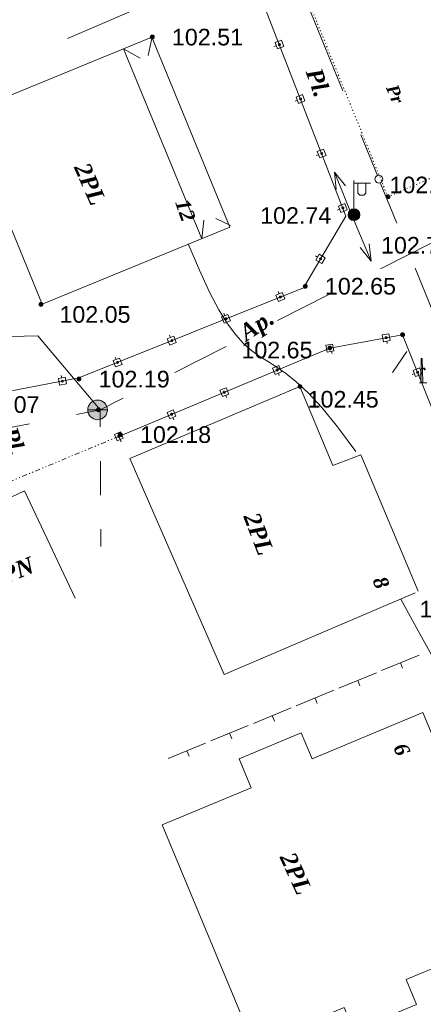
# Model space of a CAD drawing. Header units: millimetres. Extents: x 9396 to 25236, y 15106 to 31102.
# Tile 143 of 256: x 11893 to 11934, y 15815 to 15915. Entities that reach past the tile are written whole.
import ezdxf
from ezdxf.enums import TextEntityAlignment as Align

# ---------------------------------------------------------------- set-up
doc = ezdxf.new("R2010")
doc.units = ezdxf.units.MM
for name, pattern in [('DIVIDE', [1.25, 0.5, -0.25, 0, -0.25, 0, -0.25]), ('DOT', [0.25, 0, -0.25]), ('HIDDEN', [0.375, 0.25, -0.125])]:
    doc.linetypes.add(name, pattern=pattern)
for name, color, linetype, lineweight, true_color in [('1001010', 7, 'Continuous', 9, 0x000000), ('10010110', 7, 'Continuous', 20, 0xa25100), ('1060000', 7, 'Continuous', 9, 0x000000), ('1070000', 7, 'DOT', 9, 0x000000), ('2030003', 7, 'Continuous', 9, 0x000000), ('21100200', 7, 'HIDDEN', 0, 0x800080), ('3000105', 7, 'DIVIDE', 9, 0x000000), ('3000130', 7, 'Continuous', 9, 0x000000), ('3000220', 7, 'Continuous', 9, 0x000000), ('5010210', 7, 'Continuous', 20, 0x008000), ('5010420', 7, 'Continuous', 9, 0x000000), ('5010530', 7, 'Continuous', 9, 0x000000), ('6011210', 1, 'Continuous', 9, 0xff0000), ('9010120', 7, 'Continuous', 20, 0x000000)]:
    doc.layers.add(name, color=color, linetype=linetype, lineweight=lineweight, true_color=true_color)
doc.styles.add('1', font='timesbi.ttf', dxfattribs={"height": 0.00127})
doc.styles.add('10', font='timesbi.ttf', dxfattribs={"height": 0.001481})
doc.styles.add('2', font='timesbi.ttf', dxfattribs={"height": 0.001693})
doc.styles.add('3', font='timesbi.ttf', dxfattribs={"height": 0.001693})
doc.styles.add('9', font='timesbi.ttf', dxfattribs={"height": 0.001693})
doc.styles.add('F2', font='arial.ttf', dxfattribs={"height": 0.001693})

# ---------------------------------------------------------------- blocks, each defined once
blk = doc.blocks.new('SYMBOL2030003')
at = {"true_color": 0xffffff}
h = blk.add_hatch(color=7, dxfattribs=at)
edge = h.paths.add_edge_path()
edge.add_arc((0, 0), 0.3, 0, 360)
at = {"true_color": 0x000000}
h = blk.add_hatch(color=18, dxfattribs=at)
edge = h.paths.add_edge_path()
edge.add_arc((0, 0), 0.1, 0, 360)
at = {"color": 18, "linetype": 'Continuous', "lineweight": 0, "true_color": 0x000000, "flags": 128}
for points in [[(0, 0.3), (0, 1.75)], [(0, 1.6), (0.85, 1.6)], [(0.2, 1.6), (0.2, 1.1), (0.3, 1), (0.5, 1), (0.6, 1.1), (0.6, 1.6)]]:
    blk.add_lwpolyline(points, dxfattribs=at)
at = {"color": 18, "linetype": 'Continuous', "lineweight": 0, "true_color": 0x000000}
for radius in [0.3, 0.1]:
    blk.add_circle((0, 0), radius, dxfattribs=at)
blk = doc.blocks.new('SYMBOL21100200')
at = {"true_color": 0x800080}
h = blk.add_hatch(color=216, dxfattribs=at)
edge = h.paths.add_edge_path()
edge.add_arc((0, 0), 0.1, 0, 360)
at = {"color": 216, "linetype": 'Continuous', "lineweight": 0, "true_color": 0x800080}
blk.add_circle((0, 0), 0.1, dxfattribs=at)
blk = doc.blocks.new('SYMBOL5010530')
at = {"true_color": 0x000000}
for points in [[(-0.05, 0), (-0.025, 1.25), (0.025, 1.25), (0.05, 0)], [(0.025, 0.75), (0.15, 0.75), (0.175, 0.675), (0.15, 0.675), (0.125, 0.725), (0.025, 0.725)]]:
    blk.add_hatch(color=18, dxfattribs=at).paths.add_polyline_path(points)
at = {"color": 18, "linetype": 'Continuous', "lineweight": 0, "true_color": 0x000000, "flags": 128}
for points in [[(-0.05, 0), (-0.025, 1.25), (0.025, 1.25), (0.05, 0), (-0.05, 0)], [(0.025, 0.75), (0.15, 0.75), (0.175, 0.675), (0.15, 0.675), (0.125, 0.725), (0.025, 0.725), (0.025, 0.75)]]:
    blk.add_lwpolyline(points, close=True, dxfattribs=at)
blk.add_lwpolyline([(-0.125, 0), (0.25, 0)], dxfattribs=at)
blk = doc.blocks.new('SYMBOL5010420')
at = {"true_color": 0xffffff}
h = blk.add_hatch(color=7, dxfattribs=at)
edge = h.paths.add_edge_path()
edge.add_arc((0, 0), 0.5, 0, 360)
at = {"color": 18, "linetype": 'Continuous', "lineweight": 9, "true_color": 0x000000, "flags": 128}
blk.add_lwpolyline([(-0.5, 0), (0.5, 0)], dxfattribs=at)
at = {"color": 18, "linetype": 'Continuous', "lineweight": 9, "true_color": 0x000000}
blk.add_circle((0, 0), 0.5, dxfattribs=at)

msp = doc.modelspace()

# ---------------------------------------------------------------- linework, layer by layer
at = {"layer": '1001010', "color": 253}
for p, q in [((11898.29, 15912.97, 203.43), (11911.28, 15918.55, 203.43)), ((11906.89, 15913.13, 152.3), (11906.48, 15911.23, 134.21)), ((11914.81, 15893.75, 89.38), (11906.87, 15913.09, 89.38)), ((11911.95, 15892.57, 134.21), (11903.97, 15911.9, 134.21)), ((11903.97, 15911.9, 143.25), (11905.67, 15910.96, 143.25)), ((11911.95, 15892.57, 143.25), (11912.16, 15894.47, 143.25)), ((11914.86, 15893.93, 143.25), (11913.38, 15894.61, 143.25))]:
    msp.add_line(p, q, dxfattribs=at)
for points in [[(11906.87, 15913.09, 89.38), (11887.78, 15905.25, 89.38), (11895.72, 15885.91, 89.38), (11914.81, 15893.75, 89.38)], [(11904.62, 15870.19, 68.29), (11921.94, 15877.52, 89.38), (11925.27, 15869.46, 89.38), (11928.14, 15870.57, 89.38), (11933.97, 15856.66, 89.38)], [(11933.65, 15856.49, 89.38), (11914.21, 15848.18, 89.38), (11904.62, 15870.19, 68.29)], [(11887.02, 15863.65, 79.15), (11893.91, 15866.9, 79.15), (11899.06, 15855.96, 79.15)], [(11917.26, 15810.45, 96.61), (11907.91, 15832.88, 96.61), (11916.98, 15836.66, 96.61), (11915.75, 15839.61, 96.61), (11922.07, 15842.25, 96.61), (11923.17, 15839.61, 96.61), (11934.45, 15844.32, 96.61)], [(11934.45, 15844.32, 96.61), (11939.8, 15831.48, 96.61), (11937.18, 15830.39, 96.61), (11941.24, 15820.67, 96.61), (11932.75, 15817.13, 96.61), (11933.8, 15814.6, 96.61), (11927.41, 15811.94, 96.61), (11926.44, 15814.28, 96.61), (11917.26, 15810.45, 96.61)]]:
    msp.add_polyline3d(points, dxfattribs=at)
at = {"layer": '10010110'}
for points in [[(11927.63, 15870.9, 90.97), (11925.77, 15873.41, 96.7), (11924.16, 15875.38, 101.71), (11922.76, 15876.89, 106.06), (11921.53, 15878.03, 109.8), (11920.46, 15878.89, 112.98), (11919.5, 15879.54, 115.64), (11918.62, 15880.09, 117.85), (11917.8, 15880.61, 119.65), (11917, 15881.19, 121.1), (11916.21, 15881.89, 122.32), (11915.41, 15882.77, 123.43), (11914.57, 15883.9, 124.56), (11913.69, 15885.34, 125.83), (11912.74, 15887.13, 127.38), (11911.7, 15889.36, 129.32), (11910.56, 15892.06, 131.79)], [(11932.21, 15855.87, 89.38), (11933.97, 15852.65, 91.93), (11935.31, 15850.19, 93.83), (11936.32, 15848.32, 95.19), (11937.08, 15846.89, 96.07), (11937.66, 15845.74, 96.56), (11938.16, 15844.71, 96.75), (11938.66, 15843.65, 96.73), (11939.23, 15842.39, 96.57)]]:
    msp.add_polyline3d(points, dxfattribs=at)
at = {"layer": '1060000', "color": 253}
msp.add_polyline3d([(11901.61, 15875.14, 135.23), (11895.28, 15882.69, 174.12), (11882.8, 15882.37, 157.8)], dxfattribs=at)
at = {"layer": '1070000', "color": 253}
msp.add_polyline3d([(11942.84, 15902.04, 45.26), (11930.89, 15896.84, 45.26), (11916.42, 15932.43, 45.26), (11912.36, 15931.07, 45.26)], dxfattribs=at)
at = {"layer": '3000105', "color": 253}
for p, q in [((11903.51, 15872.44, 79.15), (11892.13, 15867.71, 79.15)), ((11903.7, 15871.98, 79.15), (11903.28, 15872.99, 79.15))]:
    msp.add_line(p, q, dxfattribs=at)
at = {"layer": '3000130', "color": 253}
for p, q in [((11919.29, 15912.13, 95.44), (11919.52, 15912.22, 95.44)), ((11921.44, 15906.58, 95.44), (11921.68, 15906.67, 95.44)), ((11923.59, 15901.03, 95.44), (11923.83, 15901.12, 95.44)), ((11925.75, 15895.48, 95.44), (11925.98, 15895.57, 95.44)), ((11923.52, 15890.82, 95.44), (11923.73, 15890.69, 95.44)), ((11919.71, 15887.19, 95.44), (11919.81, 15886.96, 95.44)), ((11914.19, 15884.97, 95.44), (11914.29, 15884.73, 95.44)), ((11908.67, 15882.75, 95.44), (11908.76, 15882.51, 95.44)), ((11930.82, 15881.89, 87.17), (11930.77, 15882.14, 87.17)), ((11903.15, 15880.52, 95.44), (11903.24, 15880.29, 95.44)), ((11925.21, 15880.89, 87.17), (11925.12, 15881.12, 87.17)), ((11897.65, 15878.65, 95.44), (11897.69, 15878.41, 95.44)), ((11919.84, 15878.64, 87.17), (11919.75, 15878.87, 87.17)), ((11933.36, 15878.74, 87.17), (11933.59, 15878.83, 87.17)), ((11914.47, 15876.39, 87.17), (11914.38, 15876.62, 87.17)), ((11909.11, 15874.14, 87.17), (11909.01, 15874.37, 87.17)), ((11903.73, 15871.88, 87.17), (11903.64, 15872.12, 87.17))]:
    msp.add_line(p, q, dxfattribs=at)
for points in [[(11886.07, 15875.82, 95.44), (11899.45, 15878.39, 95.44), (11922.3, 15887.58, 95.44), (11926.62, 15894.88, 95.44), (11917.7, 15917.89, 95.44)], [(11936.08, 15873.55, 87.17), (11932.38, 15882.79, 87.17), (11924.98, 15881.43, 87.17), (11903.51, 15872.44, 87.17)]]:
    msp.add_polyline3d(points, dxfattribs=at)
for points in [[(11920.3, 15912.15, 95.44), (11920.05, 15912.79, 95.44), (11919.4, 15912.54, 95.44), (11919.65, 15911.89, 95.44), (11920.3, 15912.15, 95.44)], [(11919.85, 15912.25, 95.44), (11919.9, 15912.26, 95.44), (11919.94, 15912.29, 95.44), (11919.95, 15912.34, 95.44), (11919.94, 15912.39, 95.44), (11919.9, 15912.43, 95.44), (11919.85, 15912.44, 95.44), (11919.8, 15912.43, 95.44), (11919.76, 15912.39, 95.44), (11919.75, 15912.34, 95.44), (11919.76, 15912.29, 95.44), (11919.8, 15912.26, 95.44), (11919.85, 15912.25, 95.44)], [(11922.45, 15906.6, 95.44), (11922.2, 15907.25, 95.44), (11921.55, 15906.99, 95.44), (11921.8, 15906.35, 95.44), (11922.45, 15906.6, 95.44)], [(11922, 15906.7, 95.44), (11922.05, 15906.71, 95.44), (11922.09, 15906.75, 95.44), (11922.1, 15906.8, 95.44), (11922.09, 15906.85, 95.44), (11922.05, 15906.88, 95.44), (11922, 15906.9, 95.44), (11921.95, 15906.88, 95.44), (11921.92, 15906.85, 95.44), (11921.9, 15906.8, 95.44), (11921.92, 15906.75, 95.44), (11921.95, 15906.71, 95.44), (11922, 15906.7, 95.44)], [(11924.61, 15901.05, 95.44), (11924.35, 15901.7, 95.44), (11923.7, 15901.44, 95.44), (11923.95, 15900.8, 95.44), (11924.61, 15901.05, 95.44)], [(11924.15, 15901.15, 95.44), (11924.2, 15901.16, 95.44), (11924.24, 15901.2, 95.44), (11924.25, 15901.25, 95.44), (11924.24, 15901.3, 95.44), (11924.2, 15901.33, 95.44), (11924.15, 15901.35, 95.44), (11924.1, 15901.33, 95.44), (11924.07, 15901.3, 95.44), (11924.05, 15901.25, 95.44), (11924.07, 15901.2, 95.44), (11924.1, 15901.16, 95.44), (11924.15, 15901.15, 95.44)], [(11926.76, 15895.5, 95.44), (11926.51, 15896.15, 95.44), (11925.85, 15895.89, 95.44), (11926.1, 15895.25, 95.44), (11926.76, 15895.5, 95.44)], [(11926.3, 15895.6, 95.44), (11926.35, 15895.61, 95.44), (11926.39, 15895.65, 95.44), (11926.4, 15895.7, 95.44), (11926.39, 15895.75, 95.44), (11926.35, 15895.78, 95.44), (11926.3, 15895.8, 95.44), (11926.26, 15895.78, 95.44), (11926.22, 15895.75, 95.44), (11926.21, 15895.7, 95.44), (11926.22, 15895.65, 95.44), (11926.26, 15895.61, 95.44), (11926.3, 15895.6, 95.44)], [(11924.16, 15890.04, 95.44), (11924.51, 15890.63, 95.44), (11923.91, 15890.99, 95.44), (11923.56, 15890.39, 95.44), (11924.16, 15890.04, 95.44)], [(11924.03, 15890.41, 95.44), (11924.08, 15890.43, 95.44), (11924.12, 15890.46, 95.44), (11924.13, 15890.51, 95.44), (11924.12, 15890.56, 95.44), (11924.08, 15890.6, 95.44), (11924.03, 15890.61, 95.44), (11923.98, 15890.6, 95.44), (11923.95, 15890.56, 95.44), (11923.93, 15890.51, 95.44), (11923.95, 15890.46, 95.44), (11923.98, 15890.43, 95.44), (11924.03, 15890.41, 95.44)], [(11919.75, 15886.18, 95.44), (11920.39, 15886.44, 95.44), (11920.13, 15887.09, 95.44), (11919.49, 15886.83, 95.44), (11919.75, 15886.18, 95.44)], [(11919.94, 15886.53, 95.44), (11919.99, 15886.55, 95.44), (11920.02, 15886.58, 95.44), (11920.04, 15886.63, 95.44), (11920.02, 15886.68, 95.44), (11919.99, 15886.72, 95.44), (11919.94, 15886.73, 95.44), (11919.89, 15886.72, 95.44), (11919.85, 15886.68, 95.44), (11919.84, 15886.63, 95.44), (11919.85, 15886.58, 95.44), (11919.89, 15886.55, 95.44), (11919.94, 15886.53, 95.44)], [(11914.23, 15883.96, 95.44), (11914.87, 15884.21, 95.44), (11914.61, 15884.86, 95.44), (11913.96, 15884.61, 95.44), (11914.23, 15883.96, 95.44)], [(11914.42, 15884.31, 95.44), (11914.47, 15884.32, 95.44), (11914.5, 15884.36, 95.44), (11914.52, 15884.41, 95.44), (11914.5, 15884.46, 95.44), (11914.47, 15884.5, 95.44), (11914.42, 15884.51, 95.44), (11914.37, 15884.5, 95.44), (11914.33, 15884.46, 95.44), (11914.32, 15884.41, 95.44), (11914.33, 15884.36, 95.44), (11914.37, 15884.32, 95.44), (11914.42, 15884.31, 95.44)], [(11908.7, 15881.73, 95.44), (11909.35, 15881.99, 95.44), (11909.09, 15882.64, 95.44), (11908.44, 15882.38, 95.44), (11908.7, 15881.73, 95.44)], [(11930.98, 15882.89, 87.17), (11930.31, 15882.77, 87.17), (11930.44, 15882.08, 87.17), (11931.11, 15882.2, 87.17), (11930.98, 15882.89, 87.17)], [(11930.71, 15882.39, 87.17), (11930.76, 15882.4, 87.17), (11930.79, 15882.44, 87.17), (11930.81, 15882.48, 87.17), (11930.79, 15882.53, 87.17), (11930.76, 15882.57, 87.17), (11930.71, 15882.58, 87.17), (11930.66, 15882.57, 87.17), (11930.62, 15882.53, 87.17), (11930.61, 15882.48, 87.17), (11930.62, 15882.44, 87.17), (11930.66, 15882.4, 87.17), (11930.71, 15882.39, 87.17)], [(11908.9, 15882.09, 95.44), (11908.94, 15882.1, 95.44), (11908.98, 15882.14, 95.44), (11908.99, 15882.19, 95.44), (11908.98, 15882.24, 95.44), (11908.94, 15882.27, 95.44), (11908.9, 15882.29, 95.44), (11908.85, 15882.27, 95.44), (11908.81, 15882.24, 95.44), (11908.8, 15882.19, 95.44), (11908.81, 15882.14, 95.44), (11908.85, 15882.1, 95.44), (11908.9, 15882.09, 95.44)], [(11925.25, 15881.84, 87.17), (11924.58, 15881.72, 87.17), (11924.71, 15881.03, 87.17), (11925.38, 15881.16, 87.17), (11925.25, 15881.84, 87.17)], [(11924.98, 15881.34, 87.17), (11925.03, 15881.36, 87.17), (11925.07, 15881.39, 87.17), (11925.08, 15881.44, 87.17), (11925.07, 15881.49, 87.17), (11925.03, 15881.53, 87.17), (11924.98, 15881.54, 87.17), (11924.93, 15881.53, 87.17), (11924.9, 15881.49, 87.17), (11924.88, 15881.44, 87.17), (11924.9, 15881.39, 87.17), (11924.93, 15881.36, 87.17), (11924.98, 15881.34, 87.17)], [(11903.18, 15879.51, 95.44), (11903.83, 15879.77, 95.44), (11903.57, 15880.42, 95.44), (11902.92, 15880.16, 95.44), (11903.18, 15879.51, 95.44)], [(11903.37, 15879.87, 95.44), (11903.42, 15879.88, 95.44), (11903.46, 15879.92, 95.44), (11903.47, 15879.97, 95.44), (11903.46, 15880.02, 95.44), (11903.42, 15880.05, 95.44), (11903.37, 15880.07, 95.44), (11903.32, 15880.05, 95.44), (11903.29, 15880.02, 95.44), (11903.27, 15879.97, 95.44), (11903.29, 15879.92, 95.44), (11903.32, 15879.88, 95.44), (11903.37, 15879.87, 95.44)], [(11919.79, 15879.64, 87.17), (11919.16, 15879.38, 87.17), (11919.43, 15878.74, 87.17), (11920.06, 15879, 87.17), (11919.79, 15879.64, 87.17)], [(11897.48, 15877.65, 95.44), (11898.17, 15877.79, 95.44), (11898.03, 15878.47, 95.44), (11897.35, 15878.34, 95.44), (11897.48, 15877.65, 95.44)], [(11919.61, 15879.09, 87.17), (11919.66, 15879.11, 87.17), (11919.7, 15879.14, 87.17), (11919.71, 15879.19, 87.17), (11919.7, 15879.24, 87.17), (11919.66, 15879.28, 87.17), (11919.61, 15879.29, 87.17), (11919.56, 15879.28, 87.17), (11919.53, 15879.24, 87.17), (11919.51, 15879.19, 87.17), (11919.53, 15879.14, 87.17), (11919.56, 15879.11, 87.17), (11919.61, 15879.09, 87.17)], [(11934.36, 15878.78, 87.17), (11934.11, 15879.41, 87.17), (11933.46, 15879.15, 87.17), (11933.71, 15878.52, 87.17), (11934.36, 15878.78, 87.17)], [(11933.91, 15878.86, 87.17), (11933.96, 15878.88, 87.17), (11934, 15878.91, 87.17), (11934.01, 15878.96, 87.17), (11934, 15879.01, 87.17), (11933.96, 15879.05, 87.17), (11933.91, 15879.06, 87.17), (11933.86, 15879.05, 87.17), (11933.83, 15879.01, 87.17), (11933.81, 15878.96, 87.17), (11933.83, 15878.91, 87.17), (11933.86, 15878.88, 87.17), (11933.91, 15878.86, 87.17)], [(11897.76, 15877.96, 95.44), (11897.81, 15877.98, 95.44), (11897.84, 15878.01, 95.44), (11897.86, 15878.06, 95.44), (11897.84, 15878.11, 95.44), (11897.81, 15878.15, 95.44), (11897.76, 15878.16, 95.44), (11897.71, 15878.15, 95.44), (11897.67, 15878.11, 95.44), (11897.66, 15878.06, 95.44), (11897.67, 15878.01, 95.44), (11897.71, 15877.98, 95.44), (11897.76, 15877.96, 95.44)], [(11914.42, 15877.39, 87.17), (11913.79, 15877.13, 87.17), (11914.06, 15876.49, 87.17), (11914.69, 15876.75, 87.17), (11914.42, 15877.39, 87.17)], [(11914.24, 15876.84, 87.17), (11914.29, 15876.85, 87.17), (11914.33, 15876.89, 87.17), (11914.34, 15876.94, 87.17), (11914.33, 15876.99, 87.17), (11914.29, 15877.03, 87.17), (11914.24, 15877.04, 87.17), (11914.19, 15877.03, 87.17), (11914.16, 15876.99, 87.17), (11914.14, 15876.94, 87.17), (11914.16, 15876.89, 87.17), (11914.19, 15876.85, 87.17), (11914.24, 15876.84, 87.17)], [(11909.05, 15875.14, 87.17), (11908.43, 15874.88, 87.17), (11908.7, 15874.24, 87.17), (11909.32, 15874.5, 87.17), (11909.05, 15875.14, 87.17)], [(11908.87, 15874.59, 87.17), (11908.92, 15874.6, 87.17), (11908.96, 15874.64, 87.17), (11908.97, 15874.69, 87.17), (11908.96, 15874.74, 87.17), (11908.92, 15874.78, 87.17), (11908.87, 15874.79, 87.17), (11908.82, 15874.78, 87.17), (11908.79, 15874.74, 87.17), (11908.77, 15874.69, 87.17), (11908.79, 15874.64, 87.17), (11908.82, 15874.6, 87.17), (11908.87, 15874.59, 87.17)], [(11903.68, 15872.89, 87.17), (11903.05, 15872.63, 87.17), (11903.32, 15871.98, 87.17), (11903.95, 15872.25, 87.17), (11903.68, 15872.89, 87.17)], [(11903.5, 15872.34, 87.17), (11903.55, 15872.35, 87.17), (11903.59, 15872.39, 87.17), (11903.6, 15872.44, 87.17), (11903.59, 15872.49, 87.17), (11903.55, 15872.52, 87.17), (11903.5, 15872.54, 87.17), (11903.45, 15872.52, 87.17), (11903.41, 15872.49, 87.17), (11903.4, 15872.44, 87.17), (11903.41, 15872.39, 87.17), (11903.45, 15872.35, 87.17), (11903.5, 15872.34, 87.17)]]:
    msp.add_polyline3d(points, close=True, dxfattribs=at)
at = {"layer": '3000220', "color": 253}
for p, q in [((11934.08, 15850.17, 89.76), (11930.25, 15848.59, 89.76)), ((11932.16, 15849.38, 89.76), (11932.39, 15848.82, 89.76)), ((11929.73, 15848.37, 89.76), (11925.9, 15846.8, 89.76)), ((11927.82, 15847.59, 89.76), (11928.04, 15847.03, 89.76)), ((11925.38, 15846.58, 89.76), (11921.55, 15845, 89.76)), ((11923.47, 15845.79, 89.76), (11923.7, 15845.24, 89.76)), ((11921.03, 15844.79, 89.76), (11917.21, 15843.21, 89.76)), ((11919.12, 15844, 89.76), (11919.35, 15843.45, 89.76)), ((11916.68, 15843, 89.76), (11912.86, 15841.42, 89.76)), ((11914.77, 15842.21, 89.76), (11915, 15841.65, 89.76)), ((11912.33, 15841.2, 89.76), (11908.51, 15839.63, 89.76)), ((11910.42, 15840.42, 89.76), (11910.65, 15839.86, 89.76))]:
    msp.add_line(p, q, dxfattribs=at)
at = {"layer": '5010210'}
for p, q in [((11930.12, 15889.51, 67.58), (11935.36, 15892.15, 67.58)), ((11924.89, 15886.88, 67.58), (11922.27, 15885.56, 67.58)), ((11922.27, 15885.56, 67.58), (11919.66, 15884.24, 67.58)), ((11909.19, 15878.96, 67.58), (11914.43, 15881.6, 67.58)), ((11931.35, 15878.93, 89.38), (11932.83, 15881.08, 89.38)), ((11903.96, 15876.33, 67.58), (11901.34, 15875.01, 67.58)), ((11899.21, 15874.67, 110.69), (11901.61, 15875.14, 110.69)), ((11901.62, 15873.41, 115.98), (11901.61, 15875.14, 115.98)), ((11894.42, 15873.72, 110.69), (11889.62, 15872.78, 110.69)), ((11901.64, 15869.93, 115.98), (11901.65, 15866.46, 115.98)), ((11901.67, 15861.24, 115.98), (11901.66, 15862.98, 115.98))]:
    msp.add_line(p, q, dxfattribs=at)
at = {"layer": '6011210'}
for p, q in [((11927.29, 15894.81, 163.64), (11925.46, 15899.35, 163.64)), ((11927.29, 15894.81, 127.47), (11929.17, 15890.28, 127.47))]:
    msp.add_line(p, q, dxfattribs=at)
for points in [[(11925.63, 15897.59, 163.64), (11925.46, 15899.35, 163.64), (11925.46, 15899.35, 163.64), (11926.56, 15897.96, 163.64)], [(11928.98, 15892.04, 127.47), (11929.17, 15890.28, 127.47), (11929.17, 15890.28, 127.47), (11928.05, 15891.66, 127.47)]]:
    msp.add_polyline3d(points, dxfattribs=at)
at = {"layer": '9010120', "color": 253}
for p, q in [((11924.46, 15912.12, 118.01), (11922.67, 15916.53, 118.01)), ((11926.3, 15907.63, 118.01), (11924.46, 15912.12, 118.01)), ((11928.13, 15903.13, 118.01), (11929.82, 15899, 118.01)), ((11930.15, 15898.19, 118.01), (11931.8, 15894.14, 118.01)), ((11935.47, 15885.15, 118.01), (11933.67, 15889.56, 118.01))]:
    msp.add_line(p, q, dxfattribs=at)
msp.add_polyline3d([(11929.97, 15898.24, 118.01), (11930.16, 15898.3, 118.01), (11930.31, 15898.44, 118.01), (11930.36, 15898.64, 118.01), (11930.31, 15898.83, 118.01), (11930.16, 15898.98, 118.01), (11929.97, 15899.03, 118.01), (11929.77, 15898.98, 118.01), (11929.63, 15898.83, 118.01), (11929.57, 15898.64, 118.01), (11929.63, 15898.44, 118.01), (11929.77, 15898.3, 118.01), (11929.97, 15898.24, 118.01)], close=True, dxfattribs=at)

# ---------------------------------------------------------------- block references
at = {"layer": '2030003', "color": 253, "xscale": 2, "yscale": 2, "zscale": 2}
msp.add_blockref('SYMBOL2030003', (11927.43, 15895.01, 53.15), dxfattribs=at)
at = {"layer": '21100200', "xscale": 2, "yscale": 2, "zscale": 2}
for p in [(11906.91, 15913.1, 205.01), (11930.89, 15896.84, 205.39), (11927.29, 15894.81, 205.47), (11922.48, 15887.73, 205.29), (11895.58, 15885.88, 204.1), (11932.38, 15882.79, 205.57), (11924.98, 15881.43, 205.3), (11899.45, 15878.27, 204.37), (11921.94, 15877.52, 204.9), (11901.43, 15875.15, 204.35), (11903.66, 15872.62, 204.36)]:
    msp.add_blockref('SYMBOL21100200', p, dxfattribs=at)
at = {"layer": '5010420', "color": 253, "xscale": 2, "yscale": 2, "zscale": 2}
msp.add_blockref('SYMBOL5010420', (11901.34, 15875.14, 79.15), dxfattribs=at)
at = {"layer": '5010530', "color": 253, "xscale": 2, "yscale": 2, "zscale": 2}
msp.add_blockref('SYMBOL5010530', (11934.34, 15877.88, 84.62), dxfattribs=at)

# ---------------------------------------------------------------- texts
at = {"layer": '1001010', "color": 253, "style": '9'}
for s, rotation, p in [('2PL', 293.9, (11899.7, 15900.16, 89.38)), ('2PL', 291, (11916.96, 15864.57, 78.84)), ('PN', 21.6, (11891.59, 15858.18, 79.15)), ('2PL', 294.7, (11920.62, 15829.93, 96.61))]:
    msp.add_text(s, height=1.693, rotation=rotation, dxfattribs=at).set_placement(p, align=Align.MIDDLE_LEFT)
at = {"layer": '1001010', "color": 1, "true_color": 0xff0000, "style": '10'}
for s, height, rotation, p in [('12', 1.481, 289.2, (11909.92, 15896.52, 89.38)), ('8', 1.48, 292, (11929.98, 15858.07, 78.84)), ('6', 1.48, 294.3, (11932.08, 15841.07, 96.61))]:
    msp.add_text(s, height=height, rotation=rotation, dxfattribs=at).set_placement(p, align=Align.MIDDLE_LEFT)
at = {"layer": '1070000', "color": 253}
for s, height, rotation, style, p in [('Pl.', 1.693, 289.6, '2', (11923.3, 15909.85, 78.9)), ('Pr', 1.27, 292.3, '1', (11931.26, 15908.19, 45.26)), ('Pl.', 1.693, 289.6, '2', (11892.3, 15873.29, 82.82))]:
    msp.add_text(s, height=height, rotation=rotation, dxfattribs=dict(at, style=style)).set_placement(p, align=Align.MIDDLE_LEFT)
at = {"layer": '21100200', "color": 253, "style": 'F2'}
for s, p in [('102.51', (11908.91, 15913.1, 205.01)), ('102.69', (11931.05, 15898.04, 198.97)), ('102.74', (11917.89, 15894.93, 133.09)), ('102.78', (11930.19, 15891.9, 163.3)), ('102.65', (11924.48, 15887.73, 205.29)), ('102.05', (11897.46, 15884.86, 204.1)), ('102.65', (11915.98, 15881.23, 97.76)), ('102.19', (11901.45, 15878.27, 204.37)), ('102.07', (11888.2, 15875.68, 204.15)), ('102.45', (11922.72, 15876.22, 87.38)), ('102.18', (11905.66, 15872.62, 204.36)), ('102.85', (11934.11, 15854.85, 85.99))]:
    msp.add_text(s, height=1.693, dxfattribs=at).set_placement(p, align=Align.MIDDLE_LEFT)
at = {"layer": '5010210', "color": 253, "style": '3'}
msp.add_text('Ap.', height=1.693, rotation=33.6, dxfattribs=at).set_placement((11916.02, 15882.78, 67.58), align=Align.MIDDLE_LEFT)

doc.saveas('drawing.dxf')
